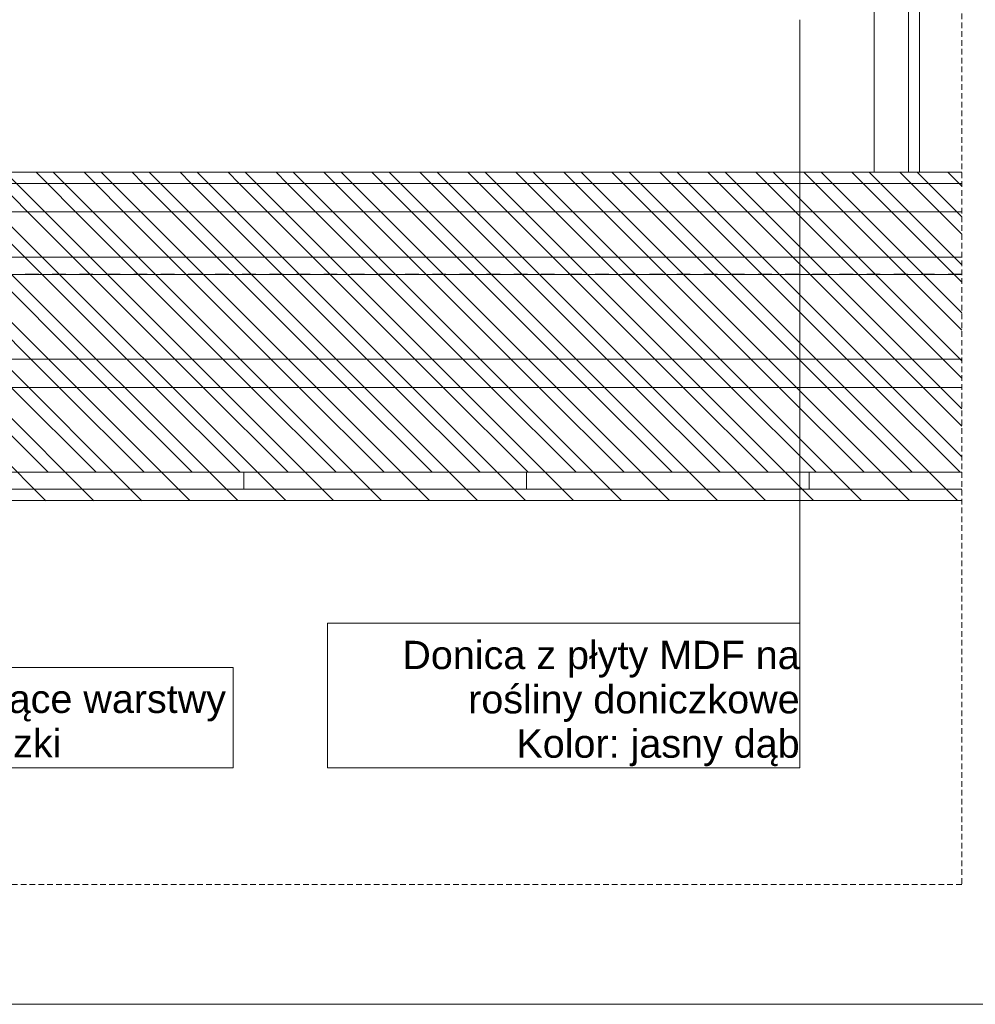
# Model space of a CAD drawing. Extents: x 180 to 5640, y 54 to 2910.
# Tile 4 of 9: x 3778 to 4623, y 60 to 931. Entities that reach past the tile are written whole.
import ezdxf
from ezdxf.xclip import XClip

# ---------------------------------------------------------------- set-up
doc = ezdxf.new("R2010")
doc.units = 0
doc.header["$MEASUREMENT"] = 0
doc.header["$XCLIPFRAME"] = 0
doc.linetypes.add('Przerywana', pattern=[48, 24, -24])
doc.linetypes.add('Przerywana długa', pattern=[78, 50, -28])
for name, color, linetype in [('230-A Ściany działowe', 7, 'Continuous'), ('420-K Ściany', 7, 'Continuous'), ('460-K Stropy', 7, 'Continuous'), ('810-G Ogólne', 7, 'Continuous'), ('820-G Rysunki Obrazki', 7, 'Continuous'), ('824-G Wypełnienia RŚ', 7, 'Continuous'), ('840-G Znaczniki ogólne', 7, 'Continuous')]:
    doc.layers.add(name, color=color, linetype=linetype)
doc.styles.add('STYL_AUTOMATYCZNY_3', font='arial.ttf')
pattern_1 = [(135, (4725.572, 795.66), (21.2132, 21.2132), [])]

# ---------------------------------------------------------------- blocks, each defined once
blk = doc.blocks.new('Rysunek_2_2', base_point=(4725.57, 795.66))
at = {"layer": '460-K Stropy', "linetype": 'Continuous', "lineweight": 13}
h = blk.add_hatch(dxfattribs=at)
h.set_pattern_fill('Ściany_istniejące_0002', color=8, style=0, pattern_type=2)
h.set_pattern_definition(pattern_1)
h.paths.add_polyline_path([(4610.57, 795.66), (2743.07, 795.66), (2743.07, 785.66), (4610.57, 785.66)])
h = blk.add_hatch(dxfattribs=at)
h.set_pattern_fill('Ściany_istniejące_0002', color=8, style=0, pattern_type=2)
h.set_pattern_definition(pattern_1)
h.paths.add_polyline_path([(4610.57, 785.66), (2743.07, 785.66), (2743.07, 760.66), (4610.57, 760.66)])
h = blk.add_hatch(dxfattribs=at)
h.set_pattern_fill('Ściany_istniejące_0002', color=8, style=0, pattern_type=2)
h.set_pattern_definition(pattern_1)
h.paths.add_polyline_path([(4610.57, 760.66), (2743.07, 760.66), (2743.07, 720.66), (4610.57, 720.66)])
h = blk.add_hatch(dxfattribs=at)
h.set_pattern_fill('Ściany_istniejące_0002', color=8, style=0, pattern_type=2)
h.set_pattern_definition(pattern_1)
h.paths.add_polyline_path([(4610.57, 720.66), (2743.07, 720.66), (2743.07, 705.66), (4610.57, 705.66)])
h = blk.add_hatch(dxfattribs=at)
h.set_pattern_fill('Ściany_istniejące_0002', color=8, style=0, pattern_type=2)
h.set_pattern_definition(pattern_1)
h.paths.add_polyline_path([(4610.57, 705.66), (2743.07, 705.66), (2743.07, 705.41), (4610.57, 705.41)])
h = blk.add_hatch(dxfattribs=at)
h.set_pattern_fill('Ściany_istniejące_0002', color=8, style=0, pattern_type=2)
h.set_pattern_definition(pattern_1)
h.paths.add_polyline_path([(4610.57, 705.41), (2743.07, 705.41), (2743.07, 630.41), (4610.57, 630.41)])
h = blk.add_hatch(dxfattribs=at)
h.set_pattern_fill('Ściany_istniejące_0002', color=8, style=0, pattern_type=2)
h.set_pattern_definition(pattern_1)
h.paths.add_polyline_path([(4610.57, 630.41), (2743.07, 630.41), (2743.07, 605.41), (4610.57, 605.41)])
h = blk.add_hatch(dxfattribs=at)
h.set_pattern_fill('Ściany_istniejące_0002', color=8, style=0, pattern_type=2)
h.set_pattern_definition(pattern_1)
h.paths.add_polyline_path([(2743.07, 605.41), (2743.07, 530.41), (4610.57, 530.41), (4610.57, 605.41)])
at = {"layer": '460-K Stropy', "linetype": 'Continuous', "lineweight": 13, "true_color": 0xb4b4b4}
h = blk.add_hatch(dxfattribs=at)
h.set_pattern_fill('Siatka_50x100_0002', color=253, style=0, pattern_type=2)
h.set_pattern_definition([(0, (4725.57, 795.66), (0, 500), []), (90, (4725.57, 795.66), (-250, 0), [])])
h.paths.add_polyline_path([(2678.07, 515.56), (4610.57, 515.56), (4610.57, 530.41), (2678.07, 530.41)])
at = {"layer": '824-G Wypełnienia RŚ', "linetype": 'Continuous', "lineweight": 13}
h = blk.add_hatch(dxfattribs=at)
h.set_pattern_fill('_Poza_zakresem_opracowan_3D', color=8, style=0, pattern_type=2)
h.set_pattern_definition([(135, (2710.34, 662.39), (21.2132, 21.2132), [])])
h.paths.add_polyline_path([(4610.57, 795.66), (2678.07, 795.66), (2678.07, 504.91), (4610.57, 505.57)])
at = {"layer": '230-A Ściany działowe', "color": 7, "linetype": 'Continuous', "lineweight": 13, "ltscale": 0.5}
blk.add_line((4563.57, 795.66), (4563.57, 1821.66), dxfattribs=at)
at = {"layer": '230-A Ściany działowe', "color": 7, "linetype": 'Continuous', "lineweight": 20, "ltscale": 0.5, "flags": 128}
blk.add_lwpolyline([(4573.07, 1821.66), (4573.07, 1795.66), (4573.07, 795.66)], dxfattribs=at)
at = {"layer": '420-K Ściany', "color": 7, "linetype": 'Continuous', "lineweight": 13, "ltscale": 0.5}
blk.add_line((4533.07, 795.66), (4533.07, 2135.56), dxfattribs=at)
at = {"layer": '460-K Stropy', "color": 7, "linetype": 'Continuous', "lineweight": 13, "ltscale": 0.5}
for p, q in [((4610.57, 785.66), (2743.07, 785.66)), ((4610.57, 760.66), (2743.07, 760.66)), ((4610.57, 720.66), (2743.07, 720.66)), ((4610.57, 705.41), (2743.07, 705.41)), ((4610.57, 630.41), (2743.07, 630.41)), ((4610.57, 605.41), (2743.07, 605.41)), ((4610.57, 530.41), (2743.07, 530.41)), ((4610.57, 515.56), (2678.07, 515.56)), ((2678.07, 505.56), (4610.57, 505.56))]:
    blk.add_line(p, q, dxfattribs=at)
at = {"layer": '460-K Stropy', "color": 7, "linetype": 'Przerywana', "lineweight": 13, "ltscale": 0.5}
blk.add_line((4610.57, 705.66), (2743.07, 705.66), dxfattribs=at)
at = {"layer": '460-K Stropy', "color": 7, "linetype": 'Continuous', "lineweight": 13, "ltscale": 0.5, "flags": 128}
blk.add_lwpolyline([(4610.57, 795.66), (4573.07, 795.66), (2743.07, 795.66)], dxfattribs=at)
at = {"layer": '820-G Rysunki Obrazki', "color": 154, "linetype": 'Continuous', "lineweight": 13, "ltscale": 0.5}
for p, q in [((4467.29, 930.63), (4467.29, 269.12)), ((4467.29, 396.97), (4049.76, 396.97)), ((4049.76, 396.97), (4049.76, 269.12)), ((4467.29, 269.12), (4467.29, 396.97)), ((3966.56, 357.69), (3676.82, 357.69)), ((3966.56, 269.12), (3966.56, 357.69)), ((3676.82, 269.12), (3966.56, 269.12)), ((3676.82, 269.12), (3966.56, 269.12)), ((4049.76, 269.12), (4467.29, 269.12)), ((4467.29, 269.12), (4049.76, 269.12))]:
    blk.add_line(p, q, dxfattribs=at)
at = {"layer": '824-G Wypełnienia RŚ', "color": 7, "linetype": 'Continuous', "lineweight": 13, "ltscale": 0.5, "flags": 128}
for points in [[(4610.57, 795.66), (2678.07, 795.66)], [(2678.07, 504.91), (4610.57, 505.57)]]:
    blk.add_lwpolyline(points, dxfattribs=at)
at = {"layer": '820-G Rysunki Obrazki', "color": 154, "linetype": 'Continuous', "lineweight": 13, "insert": (4467.29, 270.47), "char_height": 25, "width": 407.5275, "attachment_point": 9, "line_spacing_factor": 0.94021, "style": 'STYL_AUTOMATYCZNY_3'}
blk.add_mtext('\\A1;{\\pqr;\\fArial|b0|i0|c238|p0;\\W1.000000;Donica z płyty MDF na rośliny doniczkowe\\P\\pqr;\\fArial|b0|i0|c238|p0;\\W1.000000;Kolor: \\fArial|b0|i0|c238|p0;\\W1.000000;jasny dąb}', dxfattribs=at)
at = {"layer": '820-G Rysunki Obrazki', "color": 154, "linetype": 'Continuous', "lineweight": 13, "insert": (3676.82, 270.88), "char_height": 25, "attachment_point": 7, "line_spacing_factor": 0.940343, "style": 'STYL_AUTOMATYCZNY_3'}
blk.add_mtext('\\A1;{\\pql;\\fArial|b0|i0|c238|p0;\\W1.000000;Istniejące warstwy\\P\\pql;\\fArial|b0|i0|c238|p0;\\W1.000000;posadzki}', dxfattribs=at)

msp = doc.modelspace()

# ---------------------------------------------------------------- linework, layer by layer
at = {"layer": '810-G Ogólne', "color": 7, "linetype": 'Continuous', "lineweight": 13, "ltscale": 0.1}
msp.add_line((4640, 60), (180, 60), dxfattribs=at)
at = {"layer": '840-G Znaczniki ogólne', "color": 8, "linetype": 'Przerywana długa', "lineweight": 13, "ltscale": 0.1}
msp.add_lwpolyline([(2678.07, 2730), (4610.57, 2730), (4610.57, 165.96), (2678.07, 165.96)], close=True, dxfattribs=at)

# ---------------------------------------------------------------- block references
at = {"layer": '820-G Rysunki Obrazki', "color": 7, "linetype": 'Continuous', "lineweight": 13, "ltscale": 0.1}
ref = msp.add_blockref('Rysunek_2_2', (4725.57, 795.66), dxfattribs=at)
XClip(ref).set_block_clipping_path([(2678.0721443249, 165.9574740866), (4610.5721443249, 2730)])

doc.saveas('drawing.dxf')
